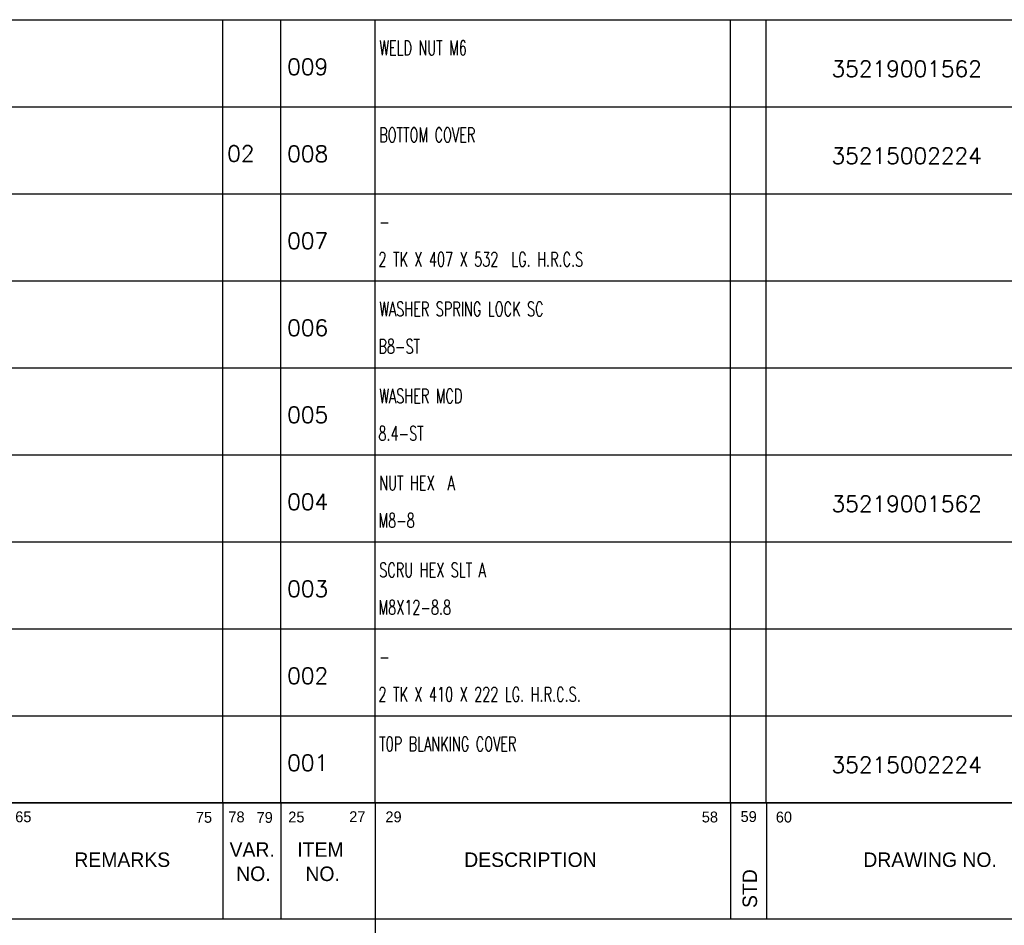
# Model space of a CAD drawing. Extents: x 23244 to 26808, y 7696 to 10216.
# Tile 6 of 9: x 25308 to 26123, y 8231 to 8980. Entities that reach past the tile are written whole.
import ezdxf
from ezdxf.enums import TextEntityAlignment as Align

# ---------------------------------------------------------------- set-up
doc = ezdxf.new("R2010")
doc.units = 0
doc.linetypes.add('AM_ISO08W050x2', pattern=[9, 6, -0.75, 1.5, -0.75])
doc.layers.get('0').update_dxf_attribs({"linetype": 'CONTINUOUS'})
doc.layers.add('FORMAT', color=7, linetype='CONTINUOUS')
doc.styles.add('ROMANS', font='romans.shx')

# ---------------------------------------------------------------- blocks, each defined once
blk = doc.blocks.new('A2')
at = {"color": 5}
for p, q in [((584, 106), (342, 106)), ((372, 106), (372, 90)), ((380, 106), (380, 90)), ((393, 106), (393, 90)), ((442, 106), (442, 90)), ((447, 106), (447, 90)), ((342, 90), (584, 90)), ((393, 90), (393, 85))]:
    blk.add_line(p, q, dxfattribs=at)
for s, height, p in [('65', 1.5, (343.34, 103.31)), ('75', 1.5, (368.26, 103.23)), ('78', 1.5, (372.75, 103.29)), ('79', 1.5, (376.64, 103.22)), ('25', 1.5, (381.01, 103.28)), ('27', 1.5, (389.42, 103.32)), ('29', 1.5, (394.41, 103.3)), ('58', 1.5, (438.06, 103.28)), ('59', 1.5, (443.41, 103.34)), ('60', 1.5, (448.27, 103.27)), ('VAR.', 2, (372.91, 98.54)), ('ITEM', 2, (382.25, 98.54)), ('REMARKS', 2, (351.49, 97.14)), ('DESCRIPTION', 2, (405.28, 97.14)), ('DRAWING NO.', 2, (460.34, 97.14)), ('NO.', 2, (373.82, 95.2)), ('NO.', 2, (383.37, 95.2))]:
    blk.add_text(s, height=height, dxfattribs=at).set_placement(p)
blk.add_text('STD', height=2, rotation=90, dxfattribs=at).set_placement((445.68, 91.48))
at = {"color": 7, "style": 'ROMANS', "width": 1.3}
blk.add_attdef('DRG_NO', (70.14, 412.28), '', height=3.5, rotation=180, dxfattribs=at)
at = {"style": 'ROMANS'}
for tag, p, width in [('SHTNO', (9.07, 107.77), 0.8), ('REV_NO', (9.09, 98.48), 0.8), ('DRG_NO', (9.17, 70.14), 0.9)]:
    blk.add_attdef(tag, p, '', height=2.8, rotation=90, dxfattribs=dict(at, width=width))
at = {"color": 7, "style": 'ROMANS'}
for tag, p, height in [('PRODUCT', (483.32, 73.62), 4), ('DRN_SIGN', (535.97, 58.04), 2), ('CHD_SIGN', (535.8, 52), 2), ('APP_SIGN', (535.72, 46.19), 2), ('TITLE1', (425.97, 19.61), 3.5), ('TITLE2', (425.65, 13.39), 3.5)]:
    blk.add_attdef(tag, p, '', height=height, dxfattribs=at)
for tag, height, p in [('DRN_BY', 2, (523.7, 59.35)), ('DRN_DATE', 1.7, (562.23, 59.45)), ('CHD_BY', 2, (523.7, 53.34)), ('CHD_DATE', 1.7, (562.13, 53.93)), ('NOVAR', 2.5, (577.98, 47.88)), ('APP_BY', 2, (523.7, 47.34)), ('APP_DATE', 1.7, (562.13, 47.43)), ('SCALE', 2.5, (485.64, 32.88)), ('ITNO', 2.5, (562.34, 33.54)), ('REFTOASSY', 2.5, (532.31, 32.26)), ('NOIT', 2.5, (577.66, 31.84)), ('REV_NO', 3.5, (578.69, 19.15)), ('SHTNO', 2.5, (541.3, 12.54)), ('NOSHT', 2.5, (581.13, 12.72))]:
    blk.add_attdef(tag, text='', height=height, dxfattribs=at).set_placement(p, align=Align.MIDDLE)
at = {"color": 7, "style": 'ROMANS', "width": 0.8}
blk.add_attdef('WEIGHT', text='', height=2.3, dxfattribs=at).set_placement((504.27, 32.63), align=Align.MIDDLE)
at = {"color": 7, "style": 'ROMANS', "width": 1.3}
blk.add_attdef('DRG_NO', (514.76, 19.09), '', height=3.5, dxfattribs=at)
blk = doc.blocks.new('var2_btemplate')
at = {"color": 3}
for p, q in [((-278, 12), (0, 12)), ((-212, 0), (-212, 12)), ((-204, 0), (-204, 12)), ((-191, 0), (-191, 12)), ((-142, 0), (-142, 12)), ((-137.04, 0), (-137.04, 12)), ((-278, 0), (0, 0))]:
    blk.add_line(p, q, dxfattribs=at)
at = {"style": 'ROMANS', "flags": 4}
for tag, p in [('UT_O_QTY', (-37.05, 0.19)), ('ZONE', (-1.14, -0.09)), ('A/C', (-42.21, 1.84)), ('GS', (-6, 3))]:
    blk.add_attdef(tag, p, '', height=2.2, rotation=90, dxfattribs=at)
for tag, p in [('MAT_CODE', (-79.25, 7.43)), ('ITEM_NO', (-91.78, 7.25)), ('IT_NO', (-203.15, 4.41)), ('QTY', (-34.27, 2.23)), ('IT_VAR', (-90.96, 1.17)), ('MAT_SPEC', (-79.12, 1.33))]:
    blk.add_attdef(tag, p, '', height=2.2, dxfattribs=at)
at = {"style": 'ROMANS'}
blk.add_attdef('WEIGHT', text='', height=2.2, dxfattribs=at).set_placement((-34.53, 6.62), align=Align.BOTTOM_LEFT)
at = {"style": 'ROMANS', "width": 0.65, "flags": 4}
blk.add_attdef('ITEM_DESC', (-190.44, 7.11), '', height=2, dxfattribs=at)
at = {"style": 'ROMANS', "flags": 4}
for tag, p in [('VAR_2', (-272.56, 4.33)), ('VAR_1', (-260.56, 4.33)), ('VAR_0', (-247.97, 4.33)), ('DR_NO', (-117.68, 4.13))]:
    blk.add_attdef(tag, text='', height=2.2, dxfattribs=at).set_placement(p, align=Align.CENTER)
for tag, width, p in [('REMARKS', 0.75, (-242, 3.94)), ('ITEM_SIZE', 0.65, (-190.55, 1.34))]:
    blk.add_attdef(tag, text='', height=2, dxfattribs=dict(at, width=width)).set_placement(p, align=Align.BOTTOM_LEFT)
at = {"style": 'ROMANS'}
blk.add_attdef('IT_V', (-211.43, 4.44), '', height=2.2, dxfattribs=at)
at = {"style": 'ROMANS', "flags": 4}
blk.add_attdef('STD_NO', text='', height=2.2, dxfattribs=at).set_placement((-141.14, 5.59), align=Align.MIDDLE_LEFT)

msp = doc.modelspace()

# ---------------------------------------------------------------- block references
ref = msp.add_blockref('var2_btemplate', (26748.26389921, 8908.33859331), dxfattribs=dict(xscale=6, yscale=6, zscale=1.090909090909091))
ref.add_attrib('IT_NO', '009', (25529.38150502, 8934.76948382), dxfattribs={"height": 13.2, "style": 'ROMANS'})
ref.add_attrib('ITEM_DESC', 'WELD NUT M6', (25605.59564769, 8950.98968213), dxfattribs={"height": 12, "style": 'ROMANS', "width": 0.65})
ref.add_attrib('DR_NO', '35219001562', dxfattribs={"height": 13.2, "style": 'ROMANS'}).set_placement((26042.16365775, 8933.09863824), align=Align.CENTER)
ref = msp.add_blockref('var2_btemplate', (26748.26389921, 8836.33859331), dxfattribs=dict(xscale=6, yscale=6, zscale=1.090909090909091))
ref.add_attrib('IT_NO', '008', (25529.38150502, 8862.76948382), dxfattribs={"height": 13.2, "style": 'ROMANS'})
ref.add_attrib('ITEM_DESC', 'BOTTOM COVER', (25605.59564769, 8878.98968213), dxfattribs={"height": 12, "style": 'ROMANS', "width": 0.65})
ref.add_attrib('DR_NO', '35215002224', dxfattribs={"height": 13.2, "style": 'ROMANS'}).set_placement((26042.16365775, 8861.09863824), align=Align.CENTER)
ref.add_attrib('IT_V', '02', (25479.68791334, 8862.95679997), dxfattribs={"height": 13.2, "style": 'ROMANS'})
ref = msp.add_blockref('var2_btemplate', (26748.26389921, 8764.33859331), dxfattribs=dict(xscale=6, yscale=6, zscale=1.090909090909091))
ref.add_attrib('IT_NO', '007', (25529.38150502, 8790.76948382), dxfattribs={"height": 13.2, "style": 'ROMANS'})
ref.add_attrib('ITEM_DESC', '-', (25605.59564769, 8806.98968213), dxfattribs={"height": 12, "style": 'ROMANS', "width": 0.65})
ref.add_attrib('ITEM_SIZE', '2 TK X 407 X 532  LG. H.R.C.S', dxfattribs={"height": 12, "style": 'ROMANS', "width": 0.65}).set_placement((25604.94306633, 8772.38889087), align=Align.BOTTOM_LEFT)
ref = msp.add_blockref('var2_btemplate', (26748.26389921, 8692.33859331), dxfattribs=dict(xscale=6, yscale=6, zscale=1.090909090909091))
ref.add_attrib('IT_NO', '006', (25529.38150502, 8718.76948382), dxfattribs={"height": 13.2, "style": 'ROMANS'})
ref.add_attrib('ITEM_DESC', 'WASHER SPRING LOCK SC', (25605.59564769, 8734.98968213), dxfattribs={"height": 12, "style": 'ROMANS', "width": 0.65})
ref.add_attrib('ITEM_SIZE', 'B8-ST', dxfattribs={"height": 12, "style": 'ROMANS', "width": 0.65}).set_placement((25604.94306633, 8700.38889087), align=Align.BOTTOM_LEFT)
ref = msp.add_blockref('var2_btemplate', (26748.26389921, 8620.33859331), dxfattribs=dict(xscale=6, yscale=6, zscale=1.090909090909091))
ref.add_attrib('IT_NO', '005', (25529.38150502, 8646.76948382), dxfattribs={"height": 13.2, "style": 'ROMANS'})
ref.add_attrib('ITEM_DESC', 'WASHER MCD', (25605.59564769, 8662.98968213), dxfattribs={"height": 12, "style": 'ROMANS', "width": 0.65})
ref.add_attrib('ITEM_SIZE', '8.4-ST', dxfattribs={"height": 12, "style": 'ROMANS', "width": 0.65}).set_placement((25604.94306633, 8628.38889087), align=Align.BOTTOM_LEFT)
ref = msp.add_blockref('var2_btemplate', (26748.26389921, 8548.33859331), dxfattribs=dict(xscale=6, yscale=6, zscale=1.090909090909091))
ref.add_attrib('IT_NO', '004', (25529.38150502, 8574.76948382), dxfattribs={"height": 13.2, "style": 'ROMANS'})
ref.add_attrib('ITEM_DESC', 'NUT HEX  A', (25605.59564769, 8590.98968213), dxfattribs={"height": 12, "style": 'ROMANS', "width": 0.65})
ref.add_attrib('ITEM_SIZE', 'M8-8', dxfattribs={"height": 12, "style": 'ROMANS', "width": 0.65}).set_placement((25604.94306633, 8556.38889087), align=Align.BOTTOM_LEFT)
ref.add_attrib('DR_NO', '35219001562', dxfattribs={"height": 13.2, "style": 'ROMANS'}).set_placement((26042.16365775, 8573.09863824), align=Align.CENTER)
ref = msp.add_blockref('var2_btemplate', (26748.26389921, 8476.33859331), dxfattribs=dict(xscale=6, yscale=6, zscale=1.090909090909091))
ref.add_attrib('IT_NO', '003', (25529.38150502, 8502.76948382), dxfattribs={"height": 13.2, "style": 'ROMANS'})
ref.add_attrib('ITEM_DESC', 'SCRU HEX SLT A', (25605.59564769, 8518.98968213), dxfattribs={"height": 12, "style": 'ROMANS', "width": 0.65})
ref.add_attrib('ITEM_SIZE', 'M8X12-8.8', dxfattribs={"height": 12, "style": 'ROMANS', "width": 0.65}).set_placement((25604.94306633, 8484.38889087), align=Align.BOTTOM_LEFT)
ref = msp.add_blockref('var2_btemplate', (26748.26389921, 8404.33859331), dxfattribs=dict(xscale=6, yscale=6, zscale=1.090909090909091))
ref.add_attrib('IT_NO', '002', (25529.38150502, 8430.76948382), dxfattribs={"height": 13.2, "style": 'ROMANS'})
ref.add_attrib('ITEM_DESC', '-', (25605.59564769, 8446.98968213), dxfattribs={"height": 12, "style": 'ROMANS', "width": 0.65})
ref.add_attrib('ITEM_SIZE', '2 TK X 410 X 222 LG. H.R.C.S.', dxfattribs={"height": 12, "style": 'ROMANS', "width": 0.65}).set_placement((25604.94306633, 8412.38889087), align=Align.BOTTOM_LEFT)
ref = msp.add_blockref('var2_btemplate', (26748.26389921, 8332.33859331), dxfattribs=dict(xscale=6, yscale=6, zscale=1.090909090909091))
ref.add_attrib('IT_NO', '001', (25529.38150502, 8358.76948382), dxfattribs={"height": 13.2, "style": 'ROMANS'})
ref.add_attrib('ITEM_DESC', 'T0P BLANKING COVER', (25605.59564769, 8374.98968213), dxfattribs={"height": 12, "style": 'ROMANS', "width": 0.65})
ref.add_attrib('DR_NO', '35215002224', dxfattribs={"height": 13.2, "style": 'ROMANS'}).set_placement((26042.16365775, 8357.09863824), align=Align.CENTER)
at = {"layer": 'FORMAT', "linetype": 'AM_ISO08W050x2', "xscale": 6, "yscale": 6, "zscale": 6}
msp.add_blockref('A2', (23244.26389921, 7696.33859331), dxfattribs=at)

doc.saveas('drawing.dxf')
